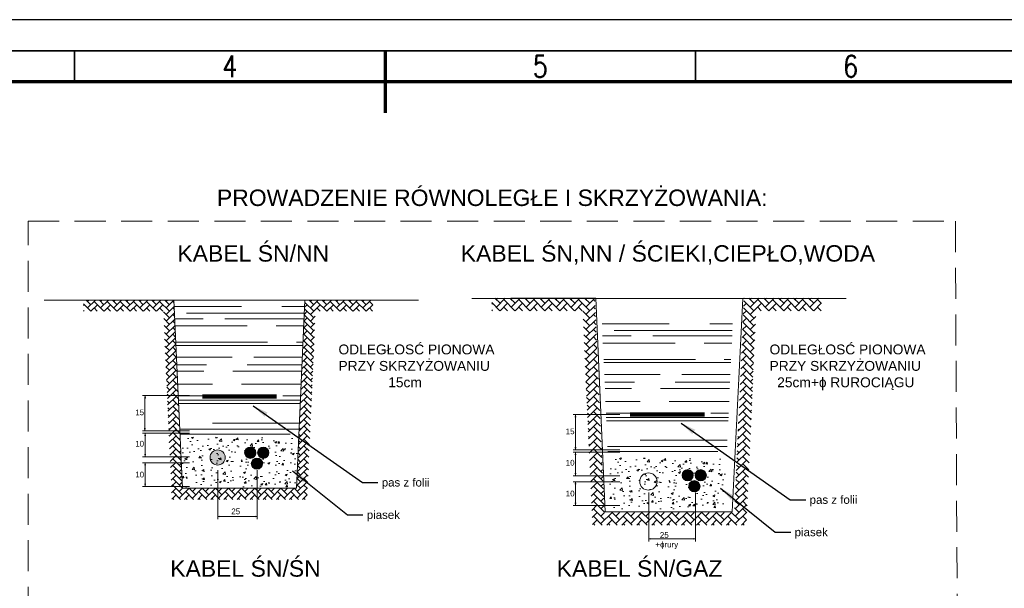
# Model space of a CAD drawing. Header units: metres. Extents: x 7168 to 12828, y 1523 to 3619.
# Tile 53 of 133: x 9842 to 10000, y 2246 to 2337. Entities that reach past the tile are written whole.
import ezdxf
from ezdxf.enums import TextEntityAlignment as Align

# ---------------------------------------------------------------- set-up
doc = ezdxf.new("R2010")
doc.units = ezdxf.units.M
doc.linetypes.add('DASHED', pattern=[0.75, 0.5, -0.25])
for name, color, linetype, lineweight in [('0.20', 3, 'Continuous', 20), ('CP_FRAME', 217, 'Continuous', 70), ('CP_FRCENTR', 217, 'Continuous', 70), ('CP_FRREF', 251, 'Continuous', 35), ('CP_LINENORM', 251, 'Continuous', 25), ('CP_TEXTNORM', 53, 'Continuous', 25), ('przewód swiatlo', 1, 'Continuous', 20)]:
    doc.layers.add(name, color=color, linetype=linetype, lineweight=lineweight)
doc.styles.add('ARIAL-CE', font='arial.ttf')
doc.styles.add('CP_TXTCON', font='ROMANS.SHX', dxfattribs={"width": 0.8})
doc.styles.get("Standard").update_dxf_attribs({"font": 'arial.ttf'})
doc.dimstyles.new('ISO-25', dxfattribs={"dimtxt": 2.5, "dimasz": 2.5, "dimexe": 1.25, "dimexo": 0.625, "dimtad": 1, "dimtxsty": 'Standard', "dimcen": 2.5, "dimadec": 0, "dimazin": 0, "dimtfac": 1, "dimtmove": 0, "dimatfit": 3, "dimfxl": 0, "dimarcsym": 0})

# ---------------------------------------------------------------- blocks, each defined once
blk = doc.blocks.new('CP_TEXTREFA3')
for p, q in [((-250, 282), (-250, 287)), ((-200, 287), (-200, 282)), ((-150, 282), (-150, 287))]:
    blk.add_line(p, q)
for points in [[(-400, 0), (0, 0), (0, 287), (-400, 287)], [(-395, 5), (-5, 5), (-5, 282), (-395, 282)]]:
    blk.add_lwpolyline(points, close=True)
at = {"layer": 'CP_TEXTNORM', "linetype": 'ByBlock', "style": 'CP_TXTCON', "width": 0.8}
for s, p in [('4', (-225, 284.5)), ('5', (-175, 284.5)), ('6', (-125, 284.5))]:
    blk.add_text(s, height=3.5, dxfattribs=at).set_placement(p, align=Align.MIDDLE)
blk = doc.blocks.new('2d_iso_5457_a3_n4')
blk.add_lwpolyline([(20, 10), (410, 10), (410, 287), (20, 287)], close=True)
at = {"layer": 'CP_FRCENTR'}
blk.add_line((215, 292), (215, 282), dxfattribs=at)
at = {"layer": 'CP_LINENORM', "linetype": 'Continuous'}
blk.add_lwpolyline([(0, 0), (420, 0), (420, 297), (0, 297)], close=True, dxfattribs=at)
at = {"layer": 'CP_FRREF'}
blk.add_blockref('CP_TEXTREFA3', (415, 5), dxfattribs=at)

msp = doc.modelspace()

# ---------------------------------------------------------------- hatches: boundary and pattern name
at = {"lineweight": 9}
h = msp.add_hatch(color=256, dxfattribs=at)
h.set_gradient(color2=(0, 0, 0), one_color=1)
h.paths.add_polyline_path([(9861.668, 2276.539), (9861.723, 2276.869), (9861.779, 2276.539)])
h = msp.add_hatch(color=256, dxfattribs=at)
h.set_gradient(color2=(0, 0, 0), one_color=1)
h.paths.add_polyline_path([(9931.004, 2273.479), (9931.059, 2273.809), (9931.114, 2273.479)])
h = msp.add_hatch(color=256, dxfattribs=at)
h.set_gradient(color2=(0, 0, 0), one_color=1)
h.paths.add_polyline_path([(9861.761, 2271.695), (9861.706, 2271.364), (9861.651, 2271.695)])
h = msp.add_hatch(color=256, dxfattribs=at)
h.set_gradient(color2=(0, 0, 0), one_color=1)
h.paths.add_polyline_path([(9861.671, 2270.482), (9861.726, 2270.812), (9861.781, 2270.482)])
h = msp.add_hatch(color=256, dxfattribs=at)
h.set_gradient(color1=(0, 0, 255), color2=(0, 0, 102), one_color=1, tint=0.2, name='INVCYLINDER')
edge = h.paths.add_edge_path()
edge.add_arc((9873.416, 2266.996), 1.222, 0, 360)
h = msp.add_hatch(color=256, dxfattribs=at)
h.set_gradient(color2=(0, 0, 0), one_color=1)
h.paths.add_polyline_path([(9931.097, 2268.635), (9931.041, 2268.304), (9930.986, 2268.635)])
h = msp.add_hatch(color=256, dxfattribs=at)
h.set_gradient(color2=(0, 0, 0), one_color=1)
h.paths.add_polyline_path([(9861.784, 2267.513), (9861.729, 2267.183), (9861.674, 2267.513)])
h = msp.add_hatch(color=256, dxfattribs=at)
h.set_gradient(color2=(0, 0, 0), one_color=1)
h.paths.add_polyline_path([(9931.007, 2267.421), (9931.062, 2267.752), (9931.117, 2267.421)])
h = msp.add_hatch(color=256, dxfattribs=at)
h.set_gradient(color2=(0, 0, 0), one_color=1)
h.paths.add_polyline_path([(9861.672, 2265.76), (9861.727, 2266.091), (9861.783, 2265.76)])
h = msp.add_hatch(color=256, dxfattribs=at)
h.set_gradient(color2=(0, 0, 0), one_color=1)
h.paths.add_polyline_path([(9931.119, 2264.453), (9931.064, 2264.123), (9931.009, 2264.453)])
h = msp.add_hatch(color=256, dxfattribs=at)
h.set_gradient(color2=(0, 0, 0), one_color=1)
h.paths.add_polyline_path([(9861.784, 2262.745), (9861.729, 2262.414), (9861.673, 2262.745)])
h = msp.add_hatch(color=256, dxfattribs=at)
h.set_gradient(color2=(0, 0, 0), one_color=1)
h.paths.add_polyline_path([(9931.008, 2262.7), (9931.063, 2263.03), (9931.118, 2262.7)])
h = msp.add_hatch(color=256, dxfattribs=at)
h.set_gradient(color2=(0, 0, 0), one_color=1)
h.paths.add_polyline_path([(9931.119, 2259.685), (9931.064, 2259.354), (9931.009, 2259.685)])
h = msp.add_hatch(color=256, dxfattribs=at)
h.set_gradient(color2=(0, 0, 0), one_color=1)
h.paths.add_polyline_path([(9873.77, 2257.442), (9873.44, 2257.497), (9873.77, 2257.552)])
h = msp.add_hatch(color=256, dxfattribs=at)
h.set_gradient(color2=(0, 0, 0), one_color=1)
h.paths.add_polyline_path([(9879.457, 2257.552), (9879.787, 2257.497), (9879.457, 2257.442)])
h = msp.add_hatch(color=256, dxfattribs=at)
h.set_gradient(color2=(0, 0, 0), one_color=1)
h.paths.add_polyline_path([(9943.2, 2253.845), (9942.87, 2253.9), (9943.2, 2253.955)])
h = msp.add_hatch(color=256, dxfattribs=at)
h.set_gradient(color2=(0, 0, 0), one_color=1)
h.paths.add_polyline_path([(9950.019, 2253.955), (9950.35, 2253.9), (9950.019, 2253.845)])
at = {"layer": '0.20', "lineweight": 9}
h = msp.add_hatch(dxfattribs=at)
h.set_pattern_fill('AR-HBONE', color=0, scale=0.007348, style=0)
h.set_pattern_definition([(45, (9901.0281, 2243.5572), (1e-16, 1.055837), [2.239768, -0.74659]), (135, (9901.55605, 2244.0851), (1e-16, 1.055837), [2.239768, -0.74659])])
h.paths.add_polyline_path([(9851.817, 2292.33), (9851.817, 2290.555), (9864.677, 2290.555), (9865.343, 2275.796), (9867.12, 2275.796), (9866.374, 2292.33)])
h.paths.add_polyline_path([(9865.591, 2270.285), (9867.368, 2270.285), (9867.12, 2275.796), (9865.343, 2275.796)])
h.paths.add_polyline_path([(9867.368, 2270.285), (9865.591, 2270.285), (9865.757, 2266.611), (9867.534, 2266.611)])
h.paths.add_polyline_path([(9865.757, 2266.611), (9865.798, 2265.703), (9867.575, 2265.703), (9867.534, 2266.611)])
h.paths.add_polyline_path([(9865.964, 2262.029), (9867.741, 2262.029), (9867.575, 2265.703), (9865.798, 2265.703)])
h.paths.add_polyline_path([(9865.964, 2262.029), (9866.044, 2260.254), (9876.926, 2260.254), (9876.926, 2262.029), (9867.741, 2262.029)])
h.paths.add_polyline_path([(9887.809, 2260.254), (9887.889, 2262.029), (9876.926, 2262.029), (9876.926, 2260.254)])
h.paths.add_polyline_path([(9888.055, 2265.703), (9886.278, 2265.703), (9886.112, 2262.029), (9887.889, 2262.029)])
h.paths.add_polyline_path([(9886.319, 2266.611), (9886.278, 2265.703), (9888.055, 2265.703), (9888.096, 2266.611)])
h.paths.add_polyline_path([(9886.319, 2266.611), (9888.096, 2266.611), (9888.261, 2270.285), (9886.484, 2270.285)])
h.paths.add_polyline_path([(9888.51, 2275.796), (9886.733, 2275.796), (9886.484, 2270.285), (9888.261, 2270.285)])
h.paths.add_polyline_path([(9889.176, 2290.555), (9898.437, 2290.555), (9898.437, 2292.33), (9887.479, 2292.33), (9886.733, 2275.796), (9888.51, 2275.796)])
h.paths.add_polyline_path([(9864.954, 2267.841), (9864.954, 2269.055), (9865.96, 2269.055), (9865.96, 2267.841)], flags=9)
h = msp.add_hatch(dxfattribs=at)
h.set_pattern_fill('AR-HBONE', color=0, scale=0.00837, style=0)
h.set_pattern_definition([(45, (9973.6249, 2237.1018), (1e-16, 1.202633), [2.55117, -0.85039]), (135, (9974.2262, 2237.7031), (1e-16, 1.202633), [2.55117, -0.85039])])
h.paths.add_polyline_path([(9917.572, 2292.656), (9917.572, 2290.634), (9932.219, 2290.634), (9932.978, 2273.823), (9935.002, 2273.823), (9934.152, 2292.656)])
h.paths.add_polyline_path([(9933.261, 2267.546), (9935.285, 2267.546), (9935.002, 2273.823), (9932.978, 2273.823)])
h.paths.add_polyline_path([(9935.285, 2267.546), (9933.261, 2267.546), (9933.45, 2263.361), (9935.474, 2263.361)])
h.paths.add_polyline_path([(9933.45, 2263.361), (9933.497, 2262.327), (9935.521, 2262.327), (9935.474, 2263.361)])
h.paths.add_polyline_path([(9933.686, 2258.142), (9935.71, 2258.142), (9935.521, 2262.327), (9933.497, 2262.327)])
h.paths.add_polyline_path([(9933.686, 2258.142), (9933.777, 2256.12), (9946.172, 2256.12), (9946.172, 2258.142), (9935.71, 2258.142)])
h.paths.add_polyline_path([(9958.568, 2256.12), (9958.659, 2258.142), (9946.172, 2258.142), (9946.172, 2256.12)])
h.paths.add_polyline_path([(9958.848, 2262.327), (9956.824, 2262.327), (9956.635, 2258.142), (9958.659, 2258.142)])
h.paths.add_polyline_path([(9956.87, 2263.361), (9956.824, 2262.327), (9958.848, 2262.327), (9958.894, 2263.361)])
h.paths.add_polyline_path([(9956.87, 2263.361), (9958.894, 2263.361), (9959.083, 2267.546), (9957.059, 2267.546)])
h.paths.add_polyline_path([(9959.367, 2273.823), (9957.342, 2273.823), (9957.059, 2267.546), (9959.083, 2267.546)])
h.paths.add_polyline_path([(9960.125, 2290.634), (9970.674, 2290.634), (9970.674, 2292.656), (9958.192, 2292.656), (9957.342, 2273.823), (9959.367, 2273.823)])
h.paths.add_polyline_path([(9932.536, 2264.762), (9932.536, 2266.144), (9933.681, 2266.144), (9933.681, 2264.762)], flags=9)
h = msp.add_hatch(dxfattribs=at)
h.set_pattern_fill('AR-CONC', color=0, scale=0.018371, style=0)
h.set_pattern_definition([(50, (9901.028, 2243.5572), (3.34688, -0.29281), [0.34996, -3.8496]), (355, (9901.028, 2243.5572), (-0.64744, 3.50986), [0.27997, -3.07968]), (100.451, (9901.307, 2243.5328), (2.69945, 3.21703), [0.29742, -3.27166]), (46.184, (9901.028, 2244.4904), (4.97994, -0.77235), [0.52495, -5.7744]), (96.636, (9901.443, 2244.426), (4.3613, 4.5454), [0.44613, -4.9075]), (351.184, (9901.028, 2244.4904), (4.3613, 4.5454), [0.41996, -4.6195]), (21, (9901.4948, 2244.2571), (2.78529, -1.8787), [0.34996, -3.8496]), (326, (9901.4948, 2244.257), (1.13535, 3.38368), [0.27997, -3.07968]), (71.451, (9901.727, 2244.1006), (3.92063, 1.505), [0.29742, -3.27166]), (37.5, (9901.0281, 2243.5572), (0.05674, 1.553344), [0, -3.04235, 0, -3.12634, 0, -3.091346]), (7.5, (9901.0281, 2243.5572), (1.22753, 1.8404), [0, -1.78248, 0, -2.97236, 0, -1.17821]), (327.5, (9899.9876, 2243.5572), (2.490908, -0.10524), [0, -1.166546, 0, -3.63962, 0, -4.8295]), (317.5, (9899.521, 2243.5572), (2.72125, 0.4671), [0, -1.51651, 0, -2.41708, 0, -3.42964])])
h.paths.add_polyline_path([(9886.484, 2270.285), (9876.926, 2270.285), (9876.926, 2266.611, -0.4142136), (9877.38, 2266.157, -0.4142136), (9876.926, 2265.703), (9886.278, 2265.703)])
h.paths.add_polyline_path([(9876.926, 2270.285), (9867.368, 2270.285), (9867.741, 2262.029), (9876.926, 2262.029), (9876.926, 2265.703, -0.4142136), (9876.473, 2266.157, -0.4142136), (9876.926, 2266.611)])
h.paths.add_polyline_path([(9886.278, 2265.703), (9876.926, 2265.703), (9876.926, 2262.029), (9886.112, 2262.029)])
h = msp.add_hatch(dxfattribs=at)
h.set_pattern_fill('AR-CONC', color=0, scale=0.018371, style=0)
h.set_pattern_definition([(50, (9969.947, 2240.2115), (3.34688, -0.29281), [0.34996, -3.8496]), (355, (9969.947, 2240.2115), (-0.64744, 3.50986), [0.27997, -3.07968]), (100.451, (9970.226, 2240.187), (2.69945, 3.21703), [0.29742, -3.27166]), (46.184, (9969.947, 2241.1448), (4.97994, -0.77235), [0.52495, -5.7744]), (96.636, (9970.362, 2241.0804), (4.3613, 4.5454), [0.44613, -4.9075]), (351.184, (9969.947, 2241.145), (4.3613, 4.5454), [0.41996, -4.6195]), (21, (9970.4137, 2240.9114), (2.78529, -1.8787), [0.34996, -3.8496]), (326, (9970.4137, 2240.9114), (1.13535, 3.38368), [0.27997, -3.07968]), (71.451, (9970.6458, 2240.755), (3.92063, 1.505), [0.29742, -3.27166]), (37.5, (9969.947, 2240.2115), (0.05674, 1.553344), [0, -3.04235, 0, -3.12634, 0, -3.091346]), (7.5, (9969.947, 2240.2115), (1.22753, 1.8404), [0, -1.78248, 0, -2.97236, 0, -1.17821]), (327.5, (9968.9065, 2240.2115), (2.490908, -0.10524), [0, -1.166546, 0, -3.63962, 0, -4.8295]), (317.5, (9968.4399, 2240.2115), (2.72125, 0.4671), [0, -1.51651, 0, -2.41708, 0, -3.42964])])
h.paths.add_polyline_path([(9955.403, 2266.939), (9945.845, 2266.939), (9945.845, 2263.265, -0.4142136), (9946.299, 2262.811, -0.4142136), (9945.845, 2262.358), (9955.197, 2262.358)])
h.paths.add_polyline_path([(9945.845, 2266.939), (9936.287, 2266.939), (9936.66, 2258.684), (9945.845, 2258.684), (9945.845, 2262.358, -0.4142136), (9945.392, 2262.811, -0.4142136), (9945.845, 2263.265)])
h.paths.add_polyline_path([(9955.197, 2262.358), (9945.845, 2262.358), (9945.845, 2258.684), (9955.031, 2258.684)])
at = {"layer": 'przewód swiatlo', "lineweight": 9}
h = msp.add_hatch(dxfattribs=at)
h.set_pattern_fill('AR-RROOF', color=4, scale=0.183708, style=0)
h.set_pattern_definition([(0, (9901.028, 2243.557), (10.2656, 4.6662), [69.9927, -9.3324, 23.3309, -4.6662]), (0, (9907.234, 2245.89), (-4.6662, 6.206), [13.9985, -1.5398, 27.9971, -3.4996]), (0, (9903.3612, 2247.5235), (24.26415, 3.12634), [37.3295, -6.53266, 18.6647, -4.6662])])
h.paths.add_polyline_path([(9876.926, 2292.33), (9866.374, 2292.33), (9867.368, 2270.285), (9876.926, 2270.285)])
h.paths.add_polyline_path([(9887.479, 2292.33), (9876.926, 2292.33), (9876.926, 2270.285), (9886.484, 2270.285)])
h = msp.add_hatch(dxfattribs=at)
h.set_pattern_fill('AR-RROOF', color=4, scale=0.183708, style=0)
h.set_pattern_definition([(0, (9969.947, 2240.7724), (10.2656, 4.6662), [69.9927, -9.3324, 23.3309, -4.6662]), (0, (9976.153, 2243.1055), (-4.6662, 6.206), [13.9985, -1.5398, 27.9971, -3.4996]), (0, (9972.28, 2244.7387), (24.26415, 3.12634), [37.3295, -6.53266, 18.6647, -4.6662])])
h.paths.add_polyline_path([(9945.845, 2289.545), (9935.292, 2289.545), (9936.287, 2267.5), (9945.845, 2267.5)])
h.paths.add_polyline_path([(9956.398, 2289.545), (9945.845, 2289.545), (9945.845, 2267.5), (9955.403, 2267.5)])
h = msp.add_hatch(color=1, dxfattribs=at)
h.paths.add_polyline_path([(9878.659, 2268.674, 0.4142136), (9877.752, 2267.766, 0.4142136), (9878.659, 2266.859)])
h.paths.add_polyline_path([(9878.659, 2268.674), (9878.659, 2266.859, 0.4142136), (9879.567, 2267.766, 0.4142136)])
h = msp.add_hatch(color=1, dxfattribs=at)
h.paths.add_polyline_path([(9880.764, 2268.674, 0.4142136), (9879.857, 2267.766, 0.4142136), (9880.764, 2266.859)])
h.paths.add_polyline_path([(9880.764, 2268.674), (9880.764, 2266.859, 0.4142136), (9881.672, 2267.766, 0.4142136)])
h = msp.add_hatch(color=1, dxfattribs=at)
h.paths.add_polyline_path([(9879.739, 2266.911, 0.4142136), (9878.832, 2266.003, 0.4142136), (9879.739, 2265.096)])
h.paths.add_polyline_path([(9879.739, 2266.911), (9879.739, 2265.096, 0.4142136), (9880.647, 2266.003, 0.4142136)])
h = msp.add_hatch(color=1, dxfattribs=at)
h.paths.add_polyline_path([(9949.121, 2265.039, 0.4142136), (9948.214, 2264.131, 0.4142136), (9949.121, 2263.224)])
h.paths.add_polyline_path([(9949.121, 2265.039), (9949.121, 2263.224, 0.4142136), (9950.029, 2264.131, 0.4142136)])
h = msp.add_hatch(color=1, dxfattribs=at)
h.paths.add_polyline_path([(9951.226, 2265.039, 0.4142136), (9950.319, 2264.131, 0.4142136), (9951.226, 2263.224)])
h.paths.add_polyline_path([(9951.226, 2265.039), (9951.226, 2263.224, 0.4142136), (9952.134, 2264.131, 0.4142136)])
h = msp.add_hatch(color=1, dxfattribs=at)
h.paths.add_polyline_path([(9950.201, 2263.276, 0.4142136), (9949.294, 2262.368, 0.4142136), (9950.201, 2261.461)])
h.paths.add_polyline_path([(9950.201, 2263.276), (9950.201, 2261.461, 0.4142136), (9951.109, 2262.368, 0.4142136)])

# ---------------------------------------------------------------- linework, layer by layer
at = {"lineweight": 9}
for p, q in [((9861.337, 2276.975), (9868.862, 2276.975)), ((9861.668, 2276.539), (9861.723, 2276.869)), ((9861.779, 2276.539), (9861.668, 2276.539)), ((9861.706, 2271.364), (9861.706, 2276.765)), ((9861.723, 2276.869), (9861.779, 2276.539)), ((9930.673, 2273.915), (9938.197, 2273.915)), ((9931.004, 2273.479), (9931.059, 2273.809)), ((9931.114, 2273.479), (9931.004, 2273.479)), ((9931.041, 2268.304), (9931.041, 2273.704)), ((9931.059, 2273.809), (9931.114, 2273.479)), ((9861.337, 2271.301), (9868.862, 2271.301)), ((9861.706, 2271.364), (9861.651, 2271.695)), ((9861.651, 2271.695), (9861.761, 2271.695)), ((9861.761, 2271.695), (9861.706, 2271.364)), ((9861.337, 2270.929), (9868.862, 2270.929)), ((9861.671, 2270.482), (9861.726, 2270.812)), ((9861.781, 2270.482), (9861.671, 2270.482)), ((9861.726, 2270.812), (9861.726, 2267.198)), ((9861.726, 2270.812), (9861.781, 2270.482)), ((9930.673, 2268.241), (9938.197, 2268.241)), ((9930.673, 2267.869), (9938.197, 2267.869)), ((9931.041, 2268.304), (9930.986, 2268.635)), ((9930.986, 2268.635), (9931.097, 2268.635)), ((9931.097, 2268.635), (9931.041, 2268.304)), ((9861.337, 2267.126), (9868.862, 2267.126)), ((9861.729, 2267.183), (9861.674, 2267.513)), ((9861.674, 2267.513), (9861.784, 2267.513)), ((9861.784, 2267.513), (9861.729, 2267.183)), ((9931.007, 2267.421), (9931.062, 2267.752)), ((9931.117, 2267.421), (9931.007, 2267.421)), ((9931.062, 2267.752), (9931.117, 2267.421)), ((9931.062, 2267.752), (9931.062, 2264.138)), ((9861.337, 2266.14), (9868.862, 2266.14)), ((9861.672, 2265.76), (9861.727, 2266.091)), ((9861.783, 2265.76), (9861.672, 2265.76)), ((9861.727, 2266.091), (9861.783, 2265.76)), ((9861.727, 2266.091), (9861.727, 2262.421)), ((9873.443, 2264.953), (9873.443, 2257.045)), ((9879.796, 2264.953), (9879.796, 2257.045)), ((9930.673, 2264.066), (9938.197, 2264.066)), ((9931.064, 2264.123), (9931.009, 2264.453)), ((9931.009, 2264.453), (9931.119, 2264.453)), ((9931.119, 2264.453), (9931.064, 2264.123)), ((9861.337, 2262.325), (9868.862, 2262.325)), ((9861.729, 2262.414), (9861.673, 2262.745)), ((9861.673, 2262.745), (9861.784, 2262.745)), ((9861.784, 2262.745), (9861.729, 2262.414)), ((9930.673, 2263.08), (9938.197, 2263.08)), ((9931.008, 2262.7), (9931.063, 2263.03)), ((9931.118, 2262.7), (9931.008, 2262.7)), ((9931.063, 2263.03), (9931.118, 2262.7)), ((9931.063, 2263.03), (9931.063, 2259.36)), ((9942.87, 2261.356), (9942.87, 2253.448)), ((9950.359, 2261.356), (9950.359, 2253.448)), ((9930.673, 2259.265), (9938.197, 2259.265)), ((9931.064, 2259.354), (9931.009, 2259.685)), ((9931.009, 2259.685), (9931.119, 2259.685)), ((9931.119, 2259.685), (9931.064, 2259.354)), ((9873.44, 2257.497), (9873.77, 2257.552)), ((9873.77, 2257.442), (9873.44, 2257.497)), ((9873.659, 2257.499), (9879.456, 2257.499)), ((9873.77, 2257.552), (9873.77, 2257.442)), ((9879.457, 2257.442), (9879.457, 2257.552)), ((9879.457, 2257.552), (9879.787, 2257.497)), ((9879.787, 2257.497), (9879.457, 2257.442)), ((9942.87, 2253.9), (9943.2, 2253.955)), ((9943.2, 2253.845), (9942.87, 2253.9)), ((9943.199, 2253.902), (9950.019, 2253.902)), ((9943.2, 2253.955), (9943.2, 2253.845)), ((9950.019, 2253.845), (9950.019, 2253.955)), ((9950.019, 2253.955), (9950.35, 2253.9)), ((9950.35, 2253.9), (9950.019, 2253.845))]:
    msp.add_line(p, q, dxfattribs=at)
at = {"linetype": 'DASHED', "lineweight": 9, "ltscale": 10}
for points in [[(9842.884, 2305.041), (9992.24, 2305.041), (9992.708, 2203.667), (9993.021, 2145.455)], [(9916.222, 2203.667), (9842.884, 2203.667), (9842.884, 2305.041)]]:
    msp.add_lwpolyline(points, dxfattribs=at)
at = {"layer": 'przewód swiatlo', "color": 0, "lineweight": 9}
for points in [[(9845.451, 2292.33), (9905.753, 2292.33)], [(9851.817, 2292.33), (9866.374, 2292.33), (9867.741, 2262.029), (9886.112, 2262.029), (9887.479, 2292.33), (9898.437, 2292.33)], [(9886.112, 2262.029), (9887.479, 2292.33)], [(9914.37, 2292.621), (9974.671, 2292.621)], [(9920.714, 2292.646), (9934.333, 2292.657), (9935.813, 2258.23), (9956.314, 2258.226), (9957.995, 2292.62), (9967.334, 2292.603)], [(9867.741, 2262.029), (9886.112, 2262.029)]]:
    msp.add_lwpolyline(points, dxfattribs=at)
at = {"layer": 'przewód swiatlo', "lineweight": 9}
msp.add_lwpolyline([(9867.741, 2262.029), (9866.374, 2292.33)], dxfattribs=at)
at = {"layer": 'przewód swiatlo', "color": 5, "lineweight": 9, "const_width": 0.735}
for points in [[(9870.939, 2276.815), (9882.914, 2276.815)], [(9939.858, 2273.909), (9951.833, 2273.909)]]:
    msp.add_lwpolyline(points, dxfattribs=at)
at = {"layer": 'przewód swiatlo', "color": 5, "lineweight": 9}
msp.add_circle((9873.416, 2266.996), 1.222, dxfattribs=at)
at = {"layer": 'przewód swiatlo', "color": 1, "lineweight": 9}
for centre in [(9878.659, 2267.766), (9880.764, 2267.766), (9879.739, 2266.003), (9949.121, 2264.131), (9951.226, 2264.131), (9950.201, 2262.368)]:
    msp.add_circle(centre, 0.908, dxfattribs=at)
at = {"layer": 'przewód swiatlo', "color": 0, "lineweight": 9}
msp.add_circle((9942.799, 2263.129), 1.396, dxfattribs=at)

# ---------------------------------------------------------------- block references
at = {"layer": 'CP_FRAME'}
msp.add_blockref('2d_iso_5457_a3_n4', (9685.376, 2040.487), dxfattribs=at)

# ---------------------------------------------------------------- texts
at = {"lineweight": 9, "attachment_point": 1}
for s, insert, char_height, width in [('15', (9860.143, 2274.722), 0.9185, 3.02403), ('15', (9929.478, 2271.662), 0.9185, 3.02403), ('10', (9860.143, 2269.673), 0.9185, 3.02403), ('10', (9929.478, 2266.613), 0.9185, 3.02403), ('10', (9860.143, 2264.704), 0.9185, 3.02403), ('10', (9929.478, 2261.644), 0.9185, 3.02403), ('25', (9875.614, 2258.783), 0.9185, 3.02403), ('  25\\P+{\\fISOCPEUR|b0|i0|c238|p34;ɸ}rury', (9943.928, 2254.972), 0.91854, 3.75501)]:
    msp.add_mtext(s, dxfattribs=dict(at, insert=insert, char_height=char_height, width=width))
at = {"layer": '0.20', "color": 0, "lineweight": 9, "attachment_point": 1, "style": 'ARIAL-CE'}
for s, insert, char_height in [('PROWADZENIE RÓWNOLEGŁE I SKRZYŻOWANIA:', (9873.296, 2310.137), 2.6454), ('KABEL ŚN/NN', (9866.93, 2301.178), 2.6454), ('KABEL ŚN,NN / ŚCIEKI,CIEPŁO,WODA', (9912.572, 2301.178), 2.6454), ('ODLEGŁOSĆ PIONOWA\\PPRZY SKRZYŻOWANIU\\P             15cm', (9892.878, 2285.186), 1.58724), ('ODLEGŁOSĆ PIONOWA\\PPRZY SKRZYŻOWANIU\\P  25cm+ɸ RUROCIĄGU', (9962.309, 2285.186), 1.58724), ('pas z folii', (9899.847, 2263.643), 1.3227), ('pas z folii', (9968.766, 2260.858), 1.3227), ('piasek', (9897.435, 2258.425), 1.3227), ('piasek', (9966.354, 2255.641), 1.3227), ('KABEL ŚN/ŚN', (9865.778, 2250.446), 2.6454), ('KABEL ŚN/GAZ', (9928.023, 2250.446), 2.6454)]:
    msp.add_mtext(s, dxfattribs=dict(at, insert=insert, char_height=char_height))

# ---------------------------------------------------------------- leaders
at = {"layer": '0.20', "color": 0, "lineweight": 9, "annotation_type": 0, "has_hookline": 1, "hookline_direction": 0}
for points, text_width in [([(9879.147, 2275.331), (9896.722, 2262.982), (9899.222, 2262.982)], 7.455), ([(9948.066, 2272.546), (9965.641, 2260.197), (9968.141, 2260.197)], 7.455), ([(9885.486, 2264.858), (9894.31, 2257.764), (9896.81, 2257.764)], 5.212), ([(9954.405, 2262.073), (9963.229, 2254.979), (9965.729, 2254.979)], 5.212)]:
    msp.add_leader(points, dimstyle='ISO-25', override={"dimgap": 0.625, "dimtad": 0}, dxfattribs=dict(at, text_width=text_width))

doc.saveas('drawing.dxf')
